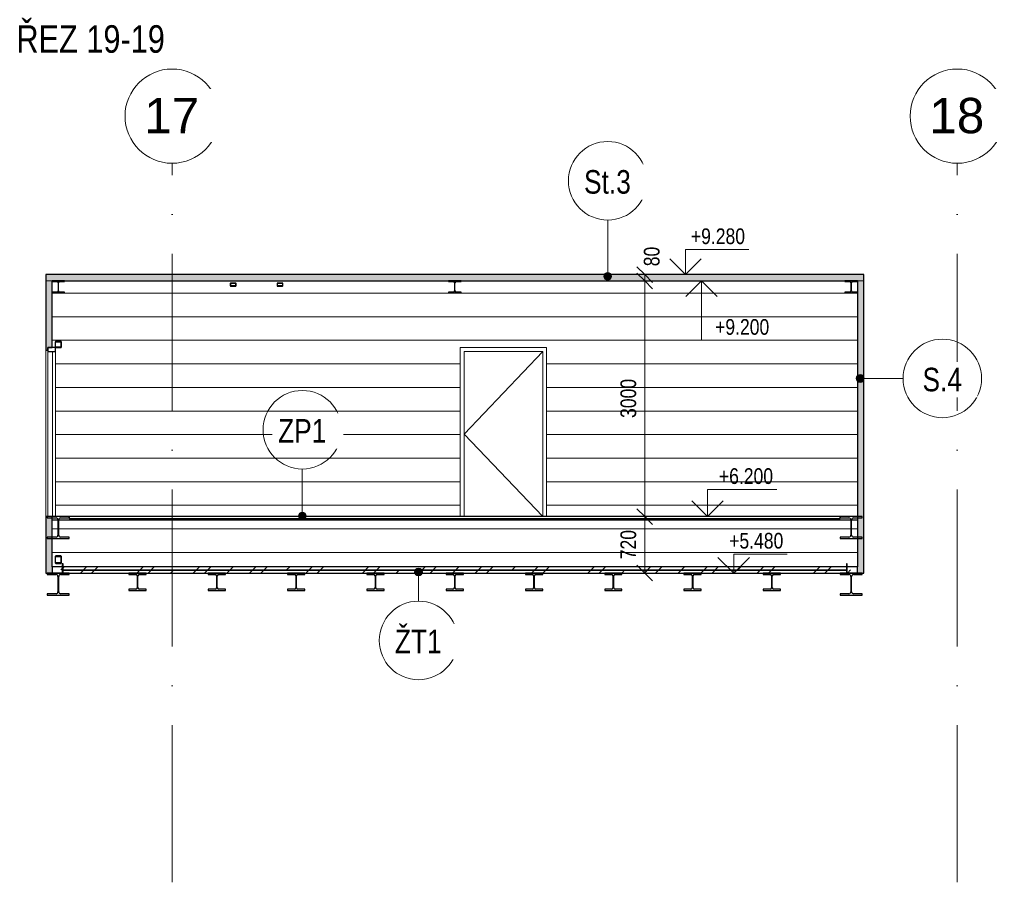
# Model space of a CAD drawing. Header units: millimetres. Extents: x 904 to 77703, y -4799 to 44356.
# Tile 9 of 12: x 42447 to 54989, y 1544 to 12525. Entities that reach past the tile are written whole.
import ezdxf

# ---------------------------------------------------------------- set-up
doc = ezdxf.new("R2010")
doc.units = ezdxf.units.MM
doc.linetypes.add('Čerchovaná 20mm', pattern=[3000, 2000, -500, 0, -500])
doc.linetypes.add('Čerchovaná 3mm', pattern=[500, 300, -100, 0, -100])
for name, color, linetype, lineweight in [('CA_DVERE', 7, 'Continuous', 13), ('CA_DVERE18', 8, 'Continuous', 9), ('CA_DVERE25', 7, 'Continuous', 9), ('CA_DVERE_NEVHRA1', 3, 'Čerchovaná 3mm', 13), ('CA_KOTY', 3, 'Continuous', 9), ('CA_KOTY-100', 3, 'Continuous', 9), ('CA_OSY', 5, 'Continuous', 9), ('CA_PODLAHA', 1, 'Continuous', 25), ('CA_POHHRA18', 9, 'Continuous', 9), ('CA_POHHRA25', 7, 'Continuous', 13), ('CA_PSVBUB', 3, 'Continuous', 9), ('CA_REZY', 1, 'Continuous', 25), ('CA_SRAFY', 9, 'Continuous', 25), ('CA_TEXT25', 7, 'Continuous', 9), ('CA_TEXT35', 62, 'Continuous', 9), ('CA_ZARIZPRED', 8, 'Continuous', 13), ('Popisky podlahy', 7, 'Continuous', 9)]:
    doc.layers.add(name, color=color, linetype=linetype, lineweight=lineweight)
doc.styles.add('Arial', font='arial.ttf', dxfattribs={"width": 0.8, "height": 350})
doc.styles.add('Arial_1', font='arial.ttf', dxfattribs={"width": 0.8, "height": 200})
doc.styles.add('Arial_2', font='arial.ttf', dxfattribs={"height": 450})
doc.styles.add('Arial_5', font='arial.ttf', dxfattribs={"width": 0.8, "height": 300})
doc.dimstyles.new('HP_Přímá_-_2_mm_Ariel_1-100_1', dxfattribs={"dimscale": 304.8, "dimtxt": 204.05188, "dimasz": 0.656168, "dimexe": 0.328084, "dimexo": 0.0625, "dimgap": 0.164042, "dimtad": 1, "dimdec": 0, "dimzin": 0, "dimdsep": 46, "dimtxsty": 'Arial_1', "dimblk1": 'OBLIQUE', "dimblk2": 'OBLIQUE', "dimsah": 1, "dimcen": 0.09, "dimazin": 0, "dimtfac": 1, "dimtdec": 4, "dimtix": 1, "dimtmove": 0, "dimatfit": 3, "dimfxl": 0.984252, "dimfxlon": 1, "dimtvp": 1, "dimtolj": 1, "dimtzin": 0, "dimarcsym": 2})
doc.dimstyles.new('HP_Přímá_-_2_mm_Ariel_1-100_2', dxfattribs={"dimscale": 304.8, "dimtxt": 204.05188, "dimasz": 0.656168, "dimexe": 0.328084, "dimexo": 0.0625, "dimgap": 0.164042, "dimtad": 1, "dimdec": 0, "dimzin": 0, "dimdsep": 46, "dimtxsty": 'Arial_1', "dimblk1": 'OBLIQUE', "dimblk2": 'OBLIQUE', "dimsah": 1, "dimcen": 0.09, "dimazin": 0, "dimtfac": 1, "dimtdec": 4, "dimtix": 1, "dimtmove": 2, "dimatfit": 3, "dimfxl": 0.984252, "dimfxlon": 1, "dimtvp": 1, "dimtolj": 1, "dimtzin": 0, "dimarcsym": 2})

# ---------------------------------------------------------------- blocks, each defined once
blk = doc.blocks.new('CZ-Dveře_otočné_jednokřídlé_OCZ - CZ-Dveře_otočné_jednokřídlé_900 zaruben 50-2578021-Řez 19 - vestavek V10')
at = {"layer": 'CA_DVERE18'}
for p, q in [((198425, 8300), (198425, 6200)), ((199425, 8300), (198425, 8300)), ((199425, 8300), (198425, 7250)), ((199425, 6200), (199425, 8300)), ((199425, 6200), (198425, 7250))]:
    blk.add_line(p, q, dxfattribs=at)
at = {"layer": 'CA_DVERE25'}
for p, q in [((198375, 8350), (198375, 6200)), ((199475, 8350), (198375, 8350)), ((198425, 6200), (198425, 8300)), ((198425, 8300), (199425, 8300)), ((199425, 8300), (199425, 6200)), ((199475, 6200), (199475, 8350))]:
    blk.add_line(p, q, dxfattribs=at)
blk = doc.blocks.new('CZ-Dveře_otočné_dvoukřídlé_OCZ - CZ-Dveře_otočné_dvoukřídlé_ V10-2596011-Řez 19 - vestavek V10')
at = {"layer": 'CA_DVERE25', "lineweight": 25}
for p, q in [((193220, 8350), (193120, 8350)), ((193120, 8350), (193120, 8300)), ((193120, 8300), (193220, 8300)), ((193220, 8300), (193220, 8350))]:
    blk.add_line(p, q, dxfattribs=at)
at = {"layer": 'CA_DVERE25'}
for p, q in [((193120, 8300), (193120, 6200)), ((193220, 8300), (193180, 8300)), ((193180, 8300), (193180, 6200)), ((193220, 6200), (193220, 8300)), ((193180, 6200), (193220, 6200))]:
    blk.add_line(p, q, dxfattribs=at)
blk = doc.blocks.new('ocelová kce final - 11542_003_OK-HALA_TaO-2_ET_AciS_2025-05-29_upr_dwg-2597525-Řez 19 - vestavek V10')
at = {"layer": 'CA_REZY'}
for p, q in [((193335, 9200), (193175, 9200)), ((193175, 9200), (193175, 9191)), ((193175, 9191), (193237, 9191)), ((193252, 9176), (193252, 9072)), ((193258, 9072), (193258, 9176)), ((193273, 9191), (193335, 9191)), ((193335, 9191), (193335, 9200)), ((195446, 9166), (195446, 9138)), ((195451, 9138), (195451, 9166)), ((195508, 9172), (195457, 9172)), ((195457, 9169), (195508, 9169)), ((195514, 9166), (195514, 9138)), ((195519, 9138), (195519, 9166)), ((196041, 9166), (196041, 9138)), ((196046, 9138), (196046, 9166)), ((196103, 9172), (196052, 9172)), ((196052, 9169), (196103, 9169)), ((196109, 9166), (196109, 9138)), ((196114, 9138), (196114, 9166)), ((198385, 9200), (198225, 9200)), ((198225, 9200), (198225, 9191)), ((198225, 9191), (198287, 9191)), ((198302, 9176), (198302, 9072)), ((198308, 9072), (198308, 9176)), ((198323, 9191), (198385, 9191)), ((198385, 9191), (198385, 9200)), ((203435, 9200), (203275, 9200)), ((203275, 9200), (203275, 9191)), ((203275, 9191), (203337, 9191)), ((203352, 9176), (203352, 9072)), ((203358, 9072), (203358, 9176)), ((203373, 9191), (203435, 9191)), ((203435, 9191), (203435, 9200)), ((193237, 9057), (193175, 9057)), ((193175, 9057), (193175, 9048)), ((193175, 9048), (193335, 9048)), ((193335, 9057), (193273, 9057)), ((193335, 9048), (193335, 9057)), ((195508, 9135), (195457, 9135)), ((195457, 9132), (195508, 9132)), ((196103, 9135), (196052, 9135)), ((196052, 9132), (196103, 9132)), ((198287, 9057), (198225, 9057)), ((198225, 9057), (198225, 9048)), ((198225, 9048), (198385, 9048)), ((198385, 9057), (198323, 9057)), ((198385, 9048), (198385, 9057)), ((203337, 9057), (203275, 9057)), ((203275, 9057), (203275, 9048)), ((203275, 9048), (203435, 9048)), ((203435, 9057), (203373, 9057)), ((203435, 9048), (203435, 9057)), ((193215, 8418), (193215, 8362)), ((193221, 8362), (193221, 8418)), ((193283, 8430), (193227, 8430)), ((193227, 8424), (193283, 8424)), ((193289, 8418), (193289, 8362)), ((193295, 8362), (193295, 8418)), ((193283, 8356), (193227, 8356)), ((193227, 8350), (193283, 8350)), ((193395, 6200), (193115, 6200)), ((193115, 6200), (193115, 6182)), ((193115, 6182), (193226, 6182)), ((193250, 6158), (193250, 5962)), ((193260, 5962), (193260, 6158)), ((193284, 6182), (193395, 6182)), ((193395, 6182), (193395, 6200)), ((193395, 6200), (193395, 6175)), ((203215, 6200), (193395, 6200)), ((193395, 6175), (203215, 6175)), ((203495, 6200), (203215, 6200)), ((203215, 6200), (203215, 6182)), ((203215, 6175), (203215, 6200)), ((203215, 6182), (203326, 6182)), ((203350, 6158), (203350, 5962)), ((203360, 5962), (203360, 6158)), ((203384, 6182), (203495, 6182)), ((203495, 6182), (203495, 6200)), ((193115, 5938), (193115, 5920)), ((193226, 5938), (193115, 5938)), ((193115, 5920), (193395, 5920)), ((193395, 5938), (193284, 5938)), ((193395, 5920), (193395, 5938)), ((203326, 5938), (203215, 5938)), ((203215, 5938), (203215, 5920)), ((203215, 5920), (203495, 5920)), ((203495, 5938), (203384, 5938)), ((203495, 5920), (203495, 5938)), ((193215, 5686), (193215, 5617)), ((193221, 5617), (193221, 5686)), ((193283, 5701), (193227, 5701)), ((193227, 5693), (193283, 5693)), ((193289, 5686), (193289, 5617)), ((193295, 5617), (193295, 5686)), ((193283, 5610), (193227, 5610)), ((193227, 5603), (193283, 5603)), ((193305, 5600), (193305, 5480)), ((193315, 5600), (193305, 5600)), ((193315, 5480), (193315, 5600)), ((203295, 5519), (193315, 5519)), ((193315, 5519), (193315, 5518)), ((203295, 5600), (203295, 5480)), ((203305, 5600), (203295, 5600)), ((203295, 5518), (203295, 5519)), ((203305, 5480), (203305, 5600)), ((193395, 5480), (193115, 5480)), ((193115, 5480), (193115, 5462)), ((193115, 5462), (193226, 5462)), ((193250, 5438), (193250, 5242)), ((193260, 5242), (193260, 5438)), ((193284, 5462), (193395, 5462)), ((193305, 5480), (193315, 5480)), ((193315, 5518), (203295, 5518)), ((193395, 5462), (193395, 5480)), ((194375, 5480), (194155, 5480)), ((194155, 5480), (194155, 5464)), ((194155, 5464), (194242, 5464)), ((194260, 5446), (194260, 5294)), ((194270, 5294), (194270, 5446)), ((194288, 5464), (194375, 5464)), ((194375, 5464), (194375, 5480)), ((195385, 5480), (195165, 5480)), ((195165, 5480), (195165, 5464)), ((195165, 5464), (195252, 5464)), ((195270, 5446), (195270, 5294)), ((195280, 5294), (195280, 5446)), ((195298, 5464), (195385, 5464)), ((195385, 5464), (195385, 5480)), ((196395, 5480), (196175, 5480)), ((196175, 5480), (196175, 5464)), ((196175, 5464), (196262, 5464)), ((196280, 5446), (196280, 5294)), ((196290, 5294), (196290, 5446)), ((196308, 5464), (196395, 5464)), ((196395, 5464), (196395, 5480)), ((197405, 5480), (197185, 5480)), ((197185, 5480), (197185, 5464)), ((197185, 5464), (197272, 5464)), ((197290, 5446), (197290, 5294)), ((197300, 5294), (197300, 5446)), ((197318, 5464), (197405, 5464)), ((197405, 5464), (197405, 5480)), ((198415, 5480), (198195, 5480)), ((198195, 5480), (198195, 5464)), ((198195, 5464), (198282, 5464)), ((198300, 5446), (198300, 5294)), ((198310, 5294), (198310, 5446)), ((198328, 5464), (198415, 5464)), ((198415, 5464), (198415, 5480)), ((199425, 5480), (199205, 5480)), ((199205, 5480), (199205, 5464)), ((199205, 5464), (199292, 5464)), ((199310, 5446), (199310, 5294)), ((199320, 5294), (199320, 5446)), ((199338, 5464), (199425, 5464)), ((199425, 5464), (199425, 5480)), ((200435, 5480), (200215, 5480)), ((200215, 5480), (200215, 5464)), ((200215, 5464), (200302, 5464)), ((200320, 5446), (200320, 5294)), ((200330, 5294), (200330, 5446)), ((200348, 5464), (200435, 5464)), ((200435, 5464), (200435, 5480)), ((201445, 5480), (201225, 5480)), ((201225, 5480), (201225, 5464)), ((201225, 5464), (201312, 5464)), ((201330, 5446), (201330, 5294)), ((201340, 5294), (201340, 5446)), ((201358, 5464), (201445, 5464)), ((201445, 5464), (201445, 5480)), ((202455, 5480), (202235, 5480)), ((202235, 5480), (202235, 5464)), ((202235, 5464), (202322, 5464)), ((202340, 5446), (202340, 5294)), ((202350, 5294), (202350, 5446)), ((202368, 5464), (202455, 5464)), ((202455, 5464), (202455, 5480)), ((203495, 5480), (203215, 5480)), ((203215, 5480), (203215, 5462)), ((203215, 5462), (203326, 5462)), ((203295, 5480), (203305, 5480)), ((203324, 5480), (203386, 5480)), ((203383, 5480), (203327, 5480)), ((203350, 5438), (203350, 5242)), ((203360, 5242), (203360, 5438)), ((203384, 5462), (203495, 5462)), ((203495, 5462), (203495, 5480)), ((194242, 5276), (194155, 5276)), ((194155, 5276), (194155, 5260)), ((194375, 5276), (194288, 5276)), ((194375, 5260), (194375, 5276)), ((195252, 5276), (195165, 5276)), ((195165, 5276), (195165, 5260)), ((195385, 5276), (195298, 5276)), ((195385, 5260), (195385, 5276)), ((196262, 5276), (196175, 5276)), ((196175, 5276), (196175, 5260)), ((196395, 5276), (196308, 5276)), ((196395, 5260), (196395, 5276)), ((197272, 5276), (197185, 5276)), ((197185, 5276), (197185, 5260)), ((197405, 5276), (197318, 5276)), ((197405, 5260), (197405, 5276)), ((198282, 5276), (198195, 5276)), ((198195, 5276), (198195, 5260)), ((198415, 5276), (198328, 5276)), ((198415, 5260), (198415, 5276)), ((199292, 5276), (199205, 5276)), ((199205, 5276), (199205, 5260)), ((199425, 5276), (199338, 5276)), ((199425, 5260), (199425, 5276)), ((200302, 5276), (200215, 5276)), ((200215, 5276), (200215, 5260)), ((200435, 5276), (200348, 5276)), ((200435, 5260), (200435, 5276)), ((201312, 5276), (201225, 5276)), ((201225, 5276), (201225, 5260)), ((201445, 5276), (201358, 5276)), ((201445, 5260), (201445, 5276)), ((202322, 5276), (202235, 5276)), ((202235, 5276), (202235, 5260)), ((202455, 5276), (202368, 5276)), ((202455, 5260), (202455, 5276)), ((193115, 5218), (193115, 5200)), ((193226, 5218), (193115, 5218)), ((193115, 5200), (193395, 5200)), ((193395, 5218), (193284, 5218)), ((193395, 5200), (193395, 5218)), ((194155, 5260), (194375, 5260)), ((195165, 5260), (195385, 5260)), ((196175, 5260), (196395, 5260)), ((197185, 5260), (197405, 5260)), ((198195, 5260), (198415, 5260)), ((199205, 5260), (199425, 5260)), ((200215, 5260), (200435, 5260)), ((201225, 5260), (201445, 5260)), ((202235, 5260), (202455, 5260)), ((203326, 5218), (203215, 5218)), ((203215, 5218), (203215, 5200)), ((203215, 5200), (203495, 5200)), ((203495, 5218), (203384, 5218)), ((203495, 5200), (203495, 5218))]:
    blk.add_line(p, q, dxfattribs=at)
at = {"layer": 'CA_REZY', "flags": 128}
for points in [[(195457, 9172), (195455, 9172), (195453, 9172), (195451, 9171), (195450, 9171), (195448, 9170), (195447, 9169), (195446, 9168), (195446, 9167), (195446, 9166)], [(195451, 9166), (195451, 9167), (195451, 9167), (195452, 9167), (195452, 9168), (195453, 9168), (195454, 9169), (195455, 9169), (195456, 9169), (195457, 9169)], [(195519, 9166), (195519, 9167), (195519, 9168), (195518, 9169), (195517, 9170), (195516, 9171), (195514, 9171), (195512, 9172), (195510, 9172), (195508, 9172)], [(195508, 9169), (195509, 9169), (195510, 9169), (195511, 9169), (195512, 9168), (195513, 9168), (195513, 9167), (195514, 9167), (195514, 9167), (195514, 9166)], [(196052, 9172), (196050, 9172), (196048, 9172), (196046, 9171), (196044, 9171), (196043, 9170), (196042, 9169), (196041, 9168), (196041, 9167), (196041, 9166)], [(196046, 9166), (196046, 9167), (196046, 9167), (196047, 9167), (196047, 9168), (196048, 9168), (196049, 9169), (196050, 9169), (196051, 9169), (196052, 9169)], [(196114, 9166), (196114, 9167), (196114, 9168), (196113, 9169), (196112, 9170), (196110, 9171), (196109, 9171), (196107, 9172), (196105, 9172), (196103, 9172)], [(196103, 9169), (196104, 9169), (196105, 9169), (196106, 9169), (196107, 9168), (196108, 9168), (196108, 9167), (196109, 9167), (196109, 9167), (196109, 9166)], [(195446, 9138), (195446, 9137), (195446, 9136), (195447, 9135), (195448, 9134), (195450, 9133), (195451, 9133), (195453, 9132), (195455, 9132), (195457, 9132)], [(195457, 9135), (195456, 9135), (195455, 9135), (195454, 9135), (195453, 9136), (195452, 9136), (195452, 9136), (195451, 9137), (195451, 9137), (195451, 9138)], [(195514, 9138), (195514, 9137), (195514, 9137), (195513, 9136), (195513, 9136), (195512, 9136), (195511, 9135), (195510, 9135), (195509, 9135), (195508, 9135)], [(195508, 9132), (195510, 9132), (195512, 9132), (195514, 9133), (195516, 9133), (195517, 9134), (195518, 9135), (195519, 9136), (195519, 9137), (195519, 9138)], [(196041, 9138), (196041, 9137), (196041, 9136), (196042, 9135), (196043, 9134), (196044, 9133), (196046, 9133), (196048, 9132), (196050, 9132), (196052, 9132)], [(196052, 9135), (196051, 9135), (196050, 9135), (196049, 9135), (196048, 9136), (196047, 9136), (196047, 9136), (196046, 9137), (196046, 9137), (196046, 9138)], [(196109, 9138), (196109, 9137), (196109, 9137), (196108, 9136), (196108, 9136), (196107, 9136), (196106, 9135), (196105, 9135), (196104, 9135), (196103, 9135)], [(196103, 9132), (196105, 9132), (196107, 9132), (196109, 9133), (196110, 9133), (196112, 9134), (196113, 9135), (196114, 9136), (196114, 9137), (196114, 9138)], [(193227, 5701), (193224, 5700), (193222, 5699), (193220, 5697), (193218, 5695), (193216, 5692), (193215, 5689), (193215, 5686)], [(193221, 5686), (193221, 5688), (193222, 5689), (193222, 5690), (193223, 5692), (193224, 5693), (193226, 5693), (193227, 5693)], [(193295, 5686), (193295, 5689), (193294, 5692), (193292, 5695), (193290, 5697), (193288, 5699), (193286, 5700), (193283, 5701)], [(193283, 5693), (193284, 5693), (193286, 5693), (193287, 5692), (193288, 5690), (193288, 5689), (193289, 5688), (193289, 5686)], [(193215, 5617), (193215, 5614), (193216, 5611), (193218, 5608), (193220, 5606), (193222, 5604), (193224, 5603), (193227, 5603)], [(193227, 5610), (193226, 5610), (193224, 5611), (193223, 5612), (193222, 5613), (193222, 5614), (193221, 5616), (193221, 5617)], [(193289, 5617), (193289, 5616), (193288, 5614), (193288, 5613), (193287, 5612), (193286, 5611), (193284, 5610), (193283, 5610)], [(193283, 5603), (193286, 5603), (193288, 5604), (193290, 5606), (193292, 5608), (193294, 5611), (193295, 5614), (193295, 5617)], [(203327, 5480), (203326, 5480), (203324, 5480)], [(203386, 5480), (203384, 5480), (203383, 5480)]]:
    blk.add_lwpolyline(points, dxfattribs=at)
at = {"layer": 'CA_REZY'}
for centre, radius, start, end in [((193237, 9176), 15, 0, 90), ((193273, 9176), 15, 90, 180), ((198287, 9176), 15, 0, 90), ((198323, 9176), 15, 90, 180), ((203337, 9176), 15, 0, 90), ((203373, 9176), 15, 90, 180), ((193237, 9072), 15, 270, 0), ((193273, 9072), 15, 180, 270), ((198287, 9072), 15, 270, 0), ((198323, 9072), 15, 180, 270), ((203337, 9072), 15, 270, 0), ((203373, 9072), 15, 180, 270), ((193227, 8418), 12, 90, 180), ((193227, 8418), 6, 90, 180), ((193283, 8418), 12, 0, 90), ((193283, 8418), 6, 0, 90), ((193227, 8362), 12, 180, 270), ((193227, 8362), 6, 180, 270), ((193283, 8362), 6, 270, 0), ((193283, 8362), 12, 270, 0), ((193226, 6158), 24, 0, 90), ((193284, 6158), 24, 90, 180), ((203326, 6158), 24, 0, 90), ((203384, 6158), 24, 90, 180), ((193226, 5962), 24, 270, 0), ((193284, 5962), 24, 180, 270), ((203326, 5962), 24, 270, 0), ((203384, 5962), 24, 180, 270), ((193226, 5438), 24, 0, 90), ((193284, 5438), 24, 90, 180), ((194242, 5446), 18, 0, 90), ((194288, 5446), 18, 90, 180), ((195252, 5446), 18, 0, 90), ((195298, 5446), 18, 90, 180), ((196262, 5446), 18, 0, 90), ((196308, 5446), 18, 90, 180), ((197272, 5446), 18, 0, 90), ((197318, 5446), 18, 90, 180), ((198282, 5446), 18, 0, 90), ((198328, 5446), 18, 90, 180), ((199292, 5446), 18, 0, 90), ((199338, 5446), 18, 90, 180), ((200302, 5446), 18, 0, 90), ((200348, 5446), 18, 90, 180), ((201312, 5446), 18, 0, 90), ((201358, 5446), 18, 90, 180), ((202322, 5446), 18, 0, 90), ((202368, 5446), 18, 90, 180), ((203326, 5438), 24, 0, 90), ((203384, 5438), 24, 90, 180), ((194242, 5294), 18, 270, 0), ((194288, 5294), 18, 180, 270), ((195252, 5294), 18, 270, 0), ((195298, 5294), 18, 180, 270), ((196262, 5294), 18, 270, 0), ((196308, 5294), 18, 180, 270), ((197272, 5294), 18, 270, 0), ((197318, 5294), 18, 180, 270), ((198282, 5294), 18, 270, 0), ((198328, 5294), 18, 180, 270), ((199292, 5294), 18, 270, 0), ((199338, 5294), 18, 180, 270), ((200302, 5294), 18, 270, 0), ((200348, 5294), 18, 180, 270), ((201312, 5294), 18, 270, 0), ((201358, 5294), 18, 180, 270), ((202322, 5294), 18, 270, 0), ((202368, 5294), 18, 180, 270), ((193226, 5242), 24, 270, 0), ((193284, 5242), 24, 180, 270), ((203326, 5242), 24, 270, 0), ((203384, 5242), 24, 180, 270)]:
    blk.add_arc(centre, radius, start, end, dxfattribs=at)
blk = doc.blocks.new('ocelová kce final - ocelová kce final-2597615-Řez 19 - vestavek V10')
blk.add_blockref('ocelová kce final - 11542_003_OK-HALA_TaO-2_ET_AciS_2025-05-29_upr_dwg-2597525-Řez 19 - vestavek V10', (0, 0))
blk = doc.blocks.new('Osnova - Bublina osnovy 12mm-4850-Řez 19 - vestavek V10')
at = {"layer": 'CA_TEXT35'}
blk.add_circle((194705, 11297), 600, dxfattribs=at)
blk = doc.blocks.new('Popisek podlahy - Popisek podlahy-1418391-Řez 19 - vestavek V10')
at = {"layer": 'Popisky podlahy'}
blk.add_circle((200253, 10474), 500, dxfattribs=at)
blk = doc.blocks.new('DIMBLOCK15-Řez 19 - vestavek V10')
at = {"layer": 'CA_KOTY-100'}
for p, q in [((50409, 9280), (50309, 9380)), ((50409, 9200), (50309, 9300)), ((50409, 9280), (50309, 9280)), ((50409, 9200), (50309, 9200)), ((50409, 9280), (50409, 9200)), ((50409, 9280), (50509, 9180)), ((50409, 9280), (50709, 9280)), ((50409, 9200), (50509, 9100)), ((50409, 9200), (50709, 9200))]:
    blk.add_line(p, q, dxfattribs=at)
at = {"layer": 'CA_KOTY-100', "color": 0, "insert": (50397, 9386), "char_height": 200, "width": 293.83, "attachment_point": 1, "rotation": 90, "line_spacing_factor": 0.941778, "style": 'Arial_1'}
blk.add_mtext('80', dxfattribs=at)
blk = doc.blocks.new('_Oblique')
at = {"color": 0, "linetype": 'ByBlock', "lineweight": -2}
blk.add_line((-0.5, -0.5), (0.5, 0.5), dxfattribs=at)
blk = doc.blocks.new('DIMBLOCK16-Řez 19 - vestavek V10')
at = {"layer": 'CA_KOTY-100'}
for p, q in [((50409, 9200), (50309, 9300)), ((50409, 9200), (50309, 9200)), ((50409, 9200), (50409, 6200)), ((50409, 9200), (50509, 9100)), ((50409, 9200), (50709, 9200)), ((50409, 6200), (50309, 6300)), ((50409, 6200), (50309, 6200)), ((50409, 6200), (50509, 6100)), ((50409, 6200), (50709, 6200))]:
    blk.add_line(p, q, dxfattribs=at)
at = {"layer": 'CA_KOTY-100', "color": 0, "insert": (50099, 7455), "char_height": 200, "width": 587.67, "attachment_point": 1, "rotation": 90, "line_spacing_factor": 0.941778, "style": 'Arial_1'}
blk.add_mtext('3000', dxfattribs=at)
blk = doc.blocks.new('DIMBLOCK17-Řez 19 - vestavek V10')
at = {"layer": 'CA_KOTY-100'}
for p, q in [((50409, 6200), (50309, 6300)), ((50409, 6200), (50309, 6200)), ((50409, 6200), (50409, 5480)), ((50409, 6200), (50509, 6100)), ((50409, 6200), (50709, 6200)), ((50409, 5480), (50309, 5580)), ((50409, 5480), (50309, 5480)), ((50409, 5480), (50509, 5380)), ((50409, 5480), (50709, 5480))]:
    blk.add_line(p, q, dxfattribs=at)
at = {"layer": 'CA_KOTY-100', "color": 0, "insert": (50099, 5656), "char_height": 200, "width": 440.75, "attachment_point": 1, "rotation": 90, "line_spacing_factor": 0.941778, "style": 'Arial_1'}
blk.add_mtext('720', dxfattribs=at)
blk = doc.blocks.new('HP_Popisek stěny - HP_Popisek stěny-1417901-Řez 19 - vestavek V10')
at = {"layer": 'CA_PSVBUB'}
blk.add_circle((204516, 7958), 500, dxfattribs=at)

msp = doc.modelspace()

# ---------------------------------------------------------------- hatches: boundary and pattern name
at = {"layer": 'CA_POHHRA25', "lineweight": 9}
h = msp.add_hatch(dxfattribs=at)
h.set_pattern_fill('FP_9', color=256, style=0, pattern_type=2)
h.set_pattern_definition([(0, (48504.05, 2143.1), (0, 300), [])])
h.paths.add_polyline_path([(42998.9, 5560), (52978.9, 5560), (52978.9, 5600), (52988.9, 5600), (52988.9, 5560), (53118.9, 5560), (53118.9, 5920), (52898.9, 5920), (52898.9, 5938), (53009.6, 5938), (53021.6, 5941.2), (53030.4, 5950), (53033.6, 5962), (53033.1, 6160), (42944.7, 6160), (42944.1, 6158), (42944.1, 5962), (42947.3, 5950), (42956.1, 5941.2), (42968.1, 5938), (43078.9, 5938), (43078.9, 5920), (42858.9, 5920), (42858.9, 5560), (42988.9, 5560), (42988.9, 5600), (42998.9, 5600), (42998.9, 5566.7)])
h.paths.add_polyline_path([(42966.9, 5602.7), (42907.1, 5603.5), (42903.4, 5605.9), (42900.1, 5611), (42898.9, 5617.3), (42899.2, 5689.2), (42901.5, 5695), (42905.7, 5699.1), (42910.9, 5700.6), (42970.6, 5699.7), (42974.4, 5697.4), (42977.7, 5692.3), (42978.9, 5685.9), (42978.6, 5614.1), (42976.3, 5608.2), (42972.1, 5604.1), (42968.2, 5602.8)])
h.paths.add_polyline_path([(42910.9, 5610), (42969.5, 5610.7), (42972.3, 5614.2), (42972.9, 5617.3), (42972.2, 5689.2), (42969.5, 5692.5), (42966.9, 5693.2), (42908.3, 5692.5), (42905.5, 5689.1), (42904.9, 5685.9), (42905.5, 5614.1), (42908.3, 5610.7), (42909.5, 5610.2)])
h.paths.add_polyline_path([(42909.6, 5938), (42921.6, 5941.2), (42930.4, 5950), (42933.6, 5962), (42933.1, 6160), (42858.9, 6160), (42858.9, 5938)])
h.paths.add_polyline_path([(53118.9, 5938), (53118.9, 6160), (53044.7, 6160), (53044.1, 6158), (53044.1, 5962), (53047.3, 5950), (53056.1, 5941.2), (53068.1, 5938)])
h.paths.add_polyline_path([(42909.6, 6200), (48058.9, 6200), (48058.9, 8350), (49158.9, 8350), (49158.9, 6200), (53118.9, 6200), (53118.9, 9048), (52958.9, 9048), (52958.9, 9057), (53020.9, 9057), (53031.5, 9061.4), (53035.9, 9072), (53035.9, 9176), (53031.5, 9186.6), (53020.9, 9191), (52958.9, 9191), (52958.9, 9200), (48068.9, 9200), (48068.9, 9191), (48006.9, 9191), (47996.3, 9186.6), (47991.9, 9176), (47991.9, 9072), (47996.3, 9061.4), (48006.9, 9057), (48068.9, 9057), (48068.9, 9048), (47908.9, 9048), (47908.9, 9057), (47970.9, 9057), (47981.5, 9061.4), (47985.9, 9072), (47985.9, 9176), (47981.5, 9186.6), (47970.9, 9191), (47908.9, 9191), (47908.9, 9200), (43018.9, 9200), (43018.9, 9191), (42956.9, 9191), (42945.9, 9185.8), (42941.9, 9176), (42941.9, 9072), (42946.3, 9061.4), (42956.9, 9057), (43018.9, 9057), (43018.9, 9048), (42858.9, 9048), (42858.9, 8350), (42903.9, 8350), (42903.9, 6200)])
h.paths.add_polyline_path([(42966.9, 8350), (42910.9, 8350), (42902.4, 8353.5), (42898.9, 8362), (42898.9, 8418), (42903.9, 8427.1), (42910.9, 8430), (42966.9, 8430), (42975.4, 8426.5), (42978.9, 8418), (42978.9, 8362), (42975.4, 8353.5), (42971.1, 8351.8)])
h.paths.add_polyline_path([(42966.9, 8356), (42971.1, 8357.8), (42972.9, 8362), (42972.9, 8418), (42971.1, 8422.2), (42966.9, 8424), (42910.9, 8424), (42906.6, 8422.2), (42904.9, 8418), (42904.9, 8362), (42906.6, 8357.8), (42910.9, 8356)])
h.paths.add_polyline_path([(42920.9, 9057), (42931.5, 9061.4), (42935.9, 9072), (42935.9, 9176), (42931.5, 9186.6), (42920.9, 9191), (42858.9, 9191), (42858.9, 9057)])
h.paths.add_polyline_path([(53118.9, 9057), (53118.9, 9191), (53056.9, 9191), (53046.3, 9186.6), (53041.9, 9176), (53041.9, 9072), (53046.3, 9061.4), (53056.9, 9057)])
h.paths.add_polyline_path([(45787.2, 9132), (45788.2, 9135), (45789.1, 9132.1)])
h.paths.add_polyline_path([(45735.5, 9132), (45735.5, 9135), (45787.2, 9135), (45787.2, 9132)])
h.paths.add_polyline_path([(45730, 9132.8), (45728.9, 9134.1), (45730.3, 9134.5), (45730, 9133.2)])
h.paths.add_polyline_path([(45731.7, 9132.4), (45730.3, 9133.3), (45731.9, 9135)])
h.paths.add_polyline_path([(45733.6, 9132.1), (45731.9, 9132.7), (45733.6, 9135)])
h.paths.add_polyline_path([(45735.5, 9132), (45733.6, 9132.2), (45734.6, 9135)])
h.paths.add_polyline_path([(45192.3, 9132), (45193.2, 9135), (45194.2, 9132.1)])
h.paths.add_polyline_path([(45140.5, 9132), (45140.5, 9135), (45192.3, 9135), (45192.3, 9132)])
h.paths.add_polyline_path([(45136.7, 9132.4), (45135.3, 9133.3), (45136.9, 9135)])
h.paths.add_polyline_path([(45138.6, 9132.1), (45137, 9132.7), (45138.6, 9135)])
h.paths.add_polyline_path([(45140.5, 9132), (45138.6, 9132.2), (45139.6, 9135)])
h.paths.add_polyline_path([(45789.2, 9132.1), (45789.3, 9135), (45790.8, 9132.3)])
h.paths.add_polyline_path([(45194.2, 9132.1), (45194.3, 9135), (45195.8, 9132.3)])
h.paths.add_polyline_path([(45196.1, 9132.4), (45197.1, 9133.9), (45197.1, 9132.6)])
h.paths.add_polyline_path([(45791, 9132.4), (45792, 9133.9), (45792, 9132.6)])
h.paths.add_polyline_path([(45197.8, 9132.8), (45198.2, 9135), (45199.4, 9133.4)])
h.paths.add_polyline_path([(45792.8, 9132.8), (45793.2, 9135), (45794.4, 9133.4)])
h.paths.add_polyline_path([(45135, 9132.8), (45134, 9134.1), (45135.3, 9134.5), (45135.1, 9133.2)])
h.paths.add_polyline_path([(45794.4, 9133.4), (45794.7, 9135), (45795.7, 9134.1)])
h.paths.add_polyline_path([(45138.6, 9171.9), (45140.5, 9172), (45139.5, 9169), (45138.6, 9171.8)])
h.paths.add_polyline_path([(45136.7, 9171.6), (45138.6, 9171.9), (45138.5, 9169), (45137, 9171.3)])
h.paths.add_polyline_path([(45135, 9171.2), (45136.7, 9171.6), (45135.7, 9170.1), (45135.1, 9171.1)])
h.paths.add_polyline_path([(45133.4, 9170.6), (45135.1, 9170.6), (45134.6, 9169), (45134, 9169.9)])
h.paths.add_polyline_path([(45132, 9169.9), (45133.8, 9169.9), (45133, 9169)])
h.paths.add_polyline_path([(45130.1, 9168.1), (45132, 9169.9), (45133.4, 9167), (45130.9, 9167.8)])
h.paths.add_polyline_path([(45130.1, 9135.9), (45129.4, 9138), (45130.1, 9168.1), (45135, 9166), (45135, 9138), (45130.9, 9136.3)])
h.paths.add_polyline_path([(45132, 9134.1), (45130.9, 9136.2), (45133.7, 9135.9), (45132.8, 9135)])
h.paths.add_polyline_path([(45133.4, 9133.4), (45132, 9134.1), (45133.8, 9134.1)])
h.paths.add_polyline_path([(45733.6, 9171.9), (45735.5, 9172), (45734.5, 9169), (45733.6, 9171.8)])
h.paths.add_polyline_path([(45731.7, 9171.6), (45733.6, 9171.9), (45733.5, 9169), (45731.9, 9171.3)])
h.paths.add_polyline_path([(45730, 9171.2), (45731.7, 9171.6), (45730.7, 9170.1), (45730, 9171.1)])
h.paths.add_polyline_path([(45728.4, 9170.6), (45730.1, 9170.6), (45729.6, 9169), (45728.9, 9169.9)])
h.paths.add_polyline_path([(45727, 9169.9), (45728.8, 9169.9), (45728, 9169)])
h.paths.add_polyline_path([(45725.1, 9168.1), (45727, 9169.9), (45728.4, 9167), (45725.9, 9167.8)])
h.paths.add_polyline_path([(45725.1, 9135.9), (45724.4, 9138), (45725.1, 9168.1), (45730, 9166), (45730, 9138), (45725.9, 9136.3)])
h.paths.add_polyline_path([(45727, 9134.1), (45725.9, 9136.2), (45728.6, 9135.9), (45727.8, 9135)])
h.paths.add_polyline_path([(45728.4, 9133.4), (45727, 9134.1), (45728.8, 9134.1)])
h.paths.add_polyline_path([(45199.4, 9133.4), (45199.8, 9135), (45200.8, 9134.1)])
h.paths.add_polyline_path([(45795.7, 9134.1), (45794.4, 9137), (45796.8, 9135)])
h.paths.add_polyline_path([(45200.8, 9134.1), (45199.4, 9137), (45201.9, 9135)])
h.paths.add_polyline_path([(45797.7, 9135.9), (45792.8, 9138), (45792.8, 9166), (45798.2, 9167), (45798.3, 9166), (45798.2, 9137)])
h.paths.add_polyline_path([(45202.7, 9135.9), (45197.8, 9138), (45197.8, 9166), (45203.2, 9167), (45203.3, 9166), (45203.2, 9137)])
h.paths.add_polyline_path([(45200.8, 9169.9), (45199, 9169.9), (45199.4, 9170.6)])
h.paths.add_polyline_path([(45197.7, 9166.5), (45200.8, 9169.9), (45201.9, 9167.8), (45197.8, 9166.5)])
h.paths.add_polyline_path([(45795.7, 9169.9), (45794, 9169.9), (45794.4, 9170.6)])
h.paths.add_polyline_path([(45792.7, 9166.5), (45795.7, 9169.9), (45796.8, 9167.8), (45792.8, 9166.5)])
h.paths.add_polyline_path([(45792.8, 9171.2), (45790.8, 9169), (45792, 9171.4), (45792.7, 9171.2)])
h.paths.add_polyline_path([(45792, 9167.5), (45792.8, 9171.2), (45793.8, 9169.9), (45792.4, 9168)])
h.paths.add_polyline_path([(45197.8, 9171.2), (45195.9, 9169), (45197.1, 9171.4), (45197.7, 9171.2)])
h.paths.add_polyline_path([(45197.1, 9167.5), (45197.8, 9171.2), (45198.8, 9169.9), (45197.5, 9168)])
h.paths.add_polyline_path([(45789.1, 9168.8), (45789.2, 9171.9), (45790.8, 9171.3), (45789.2, 9168.9)])
h.paths.add_polyline_path([(45194.2, 9168.8), (45194.2, 9171.9), (45195.8, 9171.3), (45194.2, 9168.9)])
h.paths.add_polyline_path([(45192.3, 9172), (45192.3, 9169), (45140.5, 9169), (45140.5, 9172)])
h.paths.add_polyline_path([(45193.2, 9169), (45192.3, 9172), (45194.2, 9171.8), (45193.2, 9169)])
h.paths.add_polyline_path([(45787.2, 9172), (45787.2, 9169), (45735.5, 9169), (45735.5, 9172)])
h.paths.add_polyline_path([(45788.2, 9169), (45787.2, 9172), (45789.1, 9171.8), (45788.2, 9169)])
at = {"layer": 'CA_PSVBUB'}
h = msp.add_hatch(color=256, dxfattribs=at)
edge = h.paths.add_edge_path()
edge.add_arc((53153.6, 7958), 50, 0, 360)
at = {"layer": 'CA_SRAFY', "lineweight": 9}
h = msp.add_hatch(dxfattribs=at)
h.set_pattern_fill('FP_11', color=256, angle=-203.578, style=0, pattern_type=2)
h.set_pattern_definition([(246.422, (47915.835, 9268.96), (-0.0002, -220.727), [38.113, -20.106, 100.311, -20.106, -62.196]), (246.422, (47915.835, 9268.96), (-0.0002, -220.727), [-178.636, 38.113, -24.083]), (293.578, (47973.63, 9268.96), (96.3319, 0.0005), [38.113, -20.106, 100.311, -82.302]), (293.578, (47973.63, 9268.96), (96.3319, 0.0005), [-158.53, -20.106, 38.113, -24.083]), (180, (47973.63, 9268.96), (-2e-11, -220.726), [57.799, -38.532]), (180, (47925.47, 9070.3), (-2e-11, -220.726), [57.799, -38.532]), (270, (47988.88, 9234.03), (96.334, -8e-12), [18.426, -202.3]), (270, (47940.71, 9123.67), (96.334, -8e-12), [18.426, -202.3]), (270, (47900.59, 9234.03), (96.334, -8e-12), [18.426, -202.3]), (270, (47852.42, 9123.67), (96.334, -8e-12), [18.426, -202.3])])
h.paths.add_polyline_path([(53118.9, 9200), (53198.9, 9200), (53198.9, 9280), (42778.9, 9280), (42778.9, 9200), (48314.7, 9200)])
h = msp.add_hatch(dxfattribs=at)
h.set_pattern_fill('FP_10', color=256, angle=-108.43, style=0, pattern_type=2)
h.set_pattern_definition([(251.57, (42853.8, 7345.08), (0.00319, -40.64254), [6.096, -283.058, 32.106, 0]), (108.43, (42853.8, 7334.92), (-0.00319, -40.64254), [6.096, -283.058, 31.648, 0]), (198.43, (42853.8, 7345.08), (101.60858, 20.31297), [96.368, -224.892]), (161.57, (42853.8, 7334.92), (-101.60858, 20.31297), [96.368, -224.892])])
h.paths.add_polyline_path([(42858.9, 5480), (42858.9, 6200), (42778.9, 6200), (42778.9, 5480), (42817.9, 5480)])
h.paths.add_polyline_path([(42803.9, 8320), (42803.9, 8350), (42858.9, 8350), (42858.9, 9200), (42778.9, 9200), (42778.9, 8320)])
h = msp.add_hatch(dxfattribs=at)
h.set_pattern_fill('FP_8', color=256, angle=-108.43, style=0, pattern_type=2)
h.set_pattern_definition([(71.57, (53123.96, 7334.92), (-0.00319, 40.64254), [6.096, -283.058, 32.106, 0]), (288.43, (53123.96, 7345.08), (0.00319, 40.64254), [6.096, -283.058, 31.648, 0]), (18.43, (53123.96, 7334.92), (-101.60858, -20.31297), [96.368, -224.892]), (341.57, (53123.96, 7345.08), (101.60858, -20.31297), [96.368, -224.892])])
h.paths.add_polyline_path([(53198.9, 5480), (53198.9, 9200), (53118.9, 9200), (53118.9, 5480)])
h = msp.add_hatch(dxfattribs=at)
h.set_pattern_fill('FP_12', color=256, style=0, pattern_type=2)
h.set_pattern_definition([(45, (48504.05, 2143.1), (-359.21, 359.21), []), (45, (48647.73, 2143.1), (-359.21, 359.21), []), (45, (48935.1, 2143.1), (-215.526, 502.894), [203.2, -101.6, 3.353, -98.247])])
h.paths.add_polyline_path([(52386.4, 5480), (53118.9, 5480), (53118.9, 5560), (42858.9, 5560), (42858.9, 5480), (51572, 5480)])
at = {"layer": 'Popisky podlahy'}
h = msp.add_hatch(color=256, dxfattribs=at)
edge = h.paths.add_edge_path()
edge.add_arc((49936.8, 9257.6), 50, 0, 360)
h = msp.add_hatch(color=256, dxfattribs=at)
edge = h.paths.add_edge_path()
edge.add_arc((46047.3, 6207.5), 50, 0, 360)
h = msp.add_hatch(color=256, dxfattribs=at)
edge = h.paths.add_edge_path()
edge.add_arc((47527.3, 5493.5), 50, 0, 360)

# ---------------------------------------------------------------- linework, layer by layer
at = {"layer": 'CA_KOTY'}
for p, q in [((50928, 9599), (51736.3, 9599)), ((50928, 9280), (50928, 9599)), ((50928, 9280), (50728, 9480)), ((50928, 9280), (51128, 9480)), ((51133.5, 9200), (50933.5, 9000)), ((51133.5, 9200), (51333.5, 9000)), ((51133.5, 9200), (51133.5, 8444.7)), ((51133.5, 8444.7), (52044.6, 8444.7)), ((51209.6, 6545.8), (52093.4, 6545.8)), ((51209.6, 6200), (51209.6, 6545.8)), ((51209.6, 6200), (51009.6, 6400)), ((51209.6, 6200), (51409.6, 6400)), ((51542, 5480), (51342, 5680)), ((51542, 5723.1), (52224.1, 5723.1)), ((51542, 5480), (51542, 5723.1)), ((51542, 5480), (51742, 5680))]:
    msp.add_line(p, q, dxfattribs=at)
at = {"layer": 'CA_OSY', "linetype": 'Čerchovaná 20mm'}
for p, q in [((44388.9, 1544), (44388.9, 10696.9)), ((54388.9, 1544), (54388.9, 10696.9))]:
    msp.add_line(p, q, dxfattribs=at)
at = {"layer": 'CA_PODLAHA'}
for p, q in [((53198.9, 9280), (42778.9, 9280)), ((42778.9, 9280), (42778.9, 9200)), ((42858.9, 9200), (53118.9, 9200)), ((53198.9, 9200), (53198.9, 9280)), ((53118.9, 6200), (42858.9, 6200)), ((42858.9, 6160), (53118.9, 6160)), ((53118.9, 5560), (42858.9, 5560)), ((42858.9, 5560), (42858.9, 5480)), ((53118.9, 5480), (53118.9, 5560)), ((42858.9, 5480), (53118.9, 5480))]:
    msp.add_line(p, q, dxfattribs=at)
at = {"layer": 'CA_POHHRA18'}
msp.add_line((53118.9, 5480), (43078.9, 5480), dxfattribs=at)
at = {"layer": 'CA_POHHRA25'}
for p, q in [((42858.9, 9200), (42778.9, 9200)), ((53198.9, 9200), (53118.9, 9200)), ((42778.9, 6200), (42778.9, 8320))]:
    msp.add_line(p, q, dxfattribs=at)
at = {"layer": 'CA_PSVBUB'}
msp.add_line((53153.6, 7958), (53699.9, 7958), dxfattribs=at)
msp.add_circle((53153.6, 7958), 50, dxfattribs=at)
at = {"layer": 'CA_REZY'}
for p, q in [((42778.9, 9200), (42778.9, 8320)), ((42858.9, 8350), (42858.9, 9200)), ((53118.9, 9200), (53118.9, 5560)), ((53198.9, 5480), (53198.9, 9200)), ((42778.9, 8320), (42803.9, 8320)), ((42803.9, 8320), (42803.9, 8350)), ((42803.9, 8350), (42858.9, 8350)), ((42778.9, 6200), (42778.9, 5480)), ((42858.9, 6200), (42778.9, 6200)), ((42858.9, 5560), (42858.9, 6200)), ((42778.9, 5480), (42858.9, 5480)), ((53118.9, 5480), (53198.9, 5480))]:
    msp.add_line(p, q, dxfattribs=at)
at = {"layer": 'Popisky podlahy'}
for p, q in [((49936.8, 9257.6), (49936.8, 9974)), ((46047.3, 6207.5), (46047.3, 6804.7)), ((47527.3, 5493.5), (47527.3, 5122.8))]:
    msp.add_line(p, q, dxfattribs=at)
for centre in [(49936.8, 9257.6), (46047.3, 6207.5), (47527.3, 5493.5)]:
    msp.add_circle(centre, 50, dxfattribs=at)

# ---------------------------------------------------------------- block references
at = {"layer": 'CA_DVERE', "lineweight": 9}
msp.add_blockref('CZ-Dveře_otočné_jednokřídlé_OCZ - CZ-Dveře_otočné_jednokřídlé_900 zaruben 50-2578021-Řez 19 - vestavek V10', (-150316.1, 0), dxfattribs=at)
at = {"layer": 'CA_DVERE_NEVHRA1'}
msp.add_blockref('CZ-Dveře_otočné_dvoukřídlé_OCZ - CZ-Dveře_otočné_dvoukřídlé_ V10-2596011-Řez 19 - vestavek V10', (-150316.1, 0), dxfattribs=at)
at = {"layer": 'CA_PSVBUB'}
msp.add_blockref('HP_Popisek stěny - HP_Popisek stěny-1417901-Řez 19 - vestavek V10', (-150316.1, 0), dxfattribs=at)
at = {"layer": 'CA_TEXT35'}
for p in [(-150316.1, 0), (-140316.1, 0)]:
    msp.add_blockref('Osnova - Bublina osnovy 12mm-4850-Řez 19 - vestavek V10', p, dxfattribs=at)
at = {"layer": 'CA_ZARIZPRED'}
msp.add_blockref('ocelová kce final - ocelová kce final-2597615-Řez 19 - vestavek V10', (-150316.1, 0), dxfattribs=at)
at = {"layer": 'Popisky podlahy'}
for p in [(-150316.1, 0), (-154205.6, -3169.3), (-152725.6, -5851.3)]:
    msp.add_blockref('Popisek podlahy - Popisek podlahy-1418391-Řez 19 - vestavek V10', p, dxfattribs=at)

# ---------------------------------------------------------------- texts
at = {"layer": 'CA_KOTY', "char_height": 200, "width": 815.357, "attachment_point": 1, "line_spacing_factor": 0.941778, "style": 'Arial_1'}
for s, insert in [('+9.280', (50996.6, 9868.1)), ('+9.200', (51304.9, 8713.8)), ('+6.200', (51353.6, 6814.8)), ('+5.480', (51484.4, 5992.2))]:
    msp.add_mtext(s, dxfattribs=dict(at, insert=insert))
at = {"layer": 'CA_TEXT25', "insert": (42405.2, 12454.5), "char_height": 350, "width": 2334.514, "attachment_point": 1, "style": 'Arial', "bg_fill": 3, "box_fill_scale": 1.25, "bg_fill_color": 256, "bg_fill_true_color": 13158600, "bg_fill_transparency": 0}
msp.add_mtext('ŘEZ 19-19', dxfattribs=at)

# ---------------------------------------------------------------- dimensions: what is measured, and where the dimension line sits
at = {"layer": 'CA_KOTY'}
dim = msp.add_linear_dim(base=(50408.6, 9200), p1=(50708.6, 9280), p2=(50708.6, 9200), angle=90, dimstyle='HP_Přímá_-_2_mm_Ariel_1-100_2', override={"dimpost": '<>', "dimfxl": 80}, dxfattribs=at)
dim.commit()
dim.dimension.update_dxf_attribs({"geometry": 'DIMBLOCK15-Řez 19 - vestavek V10', "text_midpoint": (50530, 9533.4), "dimtype": 160, "text_rotation": 90})
for base, p1, p2, override, picture, middle in [((50408.6, 6200), (50708.6, 9200), (50708.6, 6200), {"dimpost": '<>', "dimfxl": 3000}, 'DIMBLOCK16-Řez 19 - vestavek V10', (50256.4, 7700)), ((50408.6, 5480), (50708.6, 6200), (50708.6, 5480), {"dimpost": '<>', "dimfxl": 720}, 'DIMBLOCK17-Řez 19 - vestavek V10', (50256.5, 5840))]:
    dim = msp.add_linear_dim(base=base, p1=p1, p2=p2, angle=90, dimstyle='HP_Přímá_-_2_mm_Ariel_1-100_1', override=override, dxfattribs=at)
    dim.commit()
    dim.dimension.update_dxf_attribs({"geometry": picture, "text_midpoint": middle})

# ---------------------------------------------------------------- next in the draw order: texts
at = {"layer": 'CA_PSVBUB', "insert": (53946.6, 8094), "char_height": 300, "width": 622.109, "attachment_point": 1, "style": 'Arial_5', "bg_fill": 3, "box_fill_scale": 1.25, "bg_fill_color": 256, "bg_fill_true_color": 13158600, "bg_fill_transparency": 0}
msp.add_mtext('S.4', dxfattribs=at)
at = {"layer": 'CA_TEXT35', "char_height": 450, "width": 849.789, "attachment_point": 1, "style": 'Arial_2', "bg_fill": 3, "box_fill_scale": 1.25, "bg_fill_color": 256, "bg_fill_true_color": 13158600, "bg_fill_transparency": 0}
for s, insert in [('17', (44034.8, 11529.5)), ('18', (54034.8, 11529.5))]:
    msp.add_mtext(s, dxfattribs=dict(at, insert=insert))
at = {"layer": 'Popisky podlahy', "char_height": 300, "attachment_point": 1, "style": 'Arial_5', "bg_fill": 3, "box_fill_scale": 1.25, "bg_fill_color": 256, "bg_fill_true_color": 13158600, "bg_fill_transparency": 0}
for s, insert, width in [('St.3', (49635.5, 10610.1), 737.552), ('ZP1', (45738.4, 7440.7), 756.793), ('ŽT1', (47226.1, 4758.8), 737.552)]:
    msp.add_mtext(s, dxfattribs=dict(at, insert=insert, width=width))

doc.saveas('drawing.dxf')
